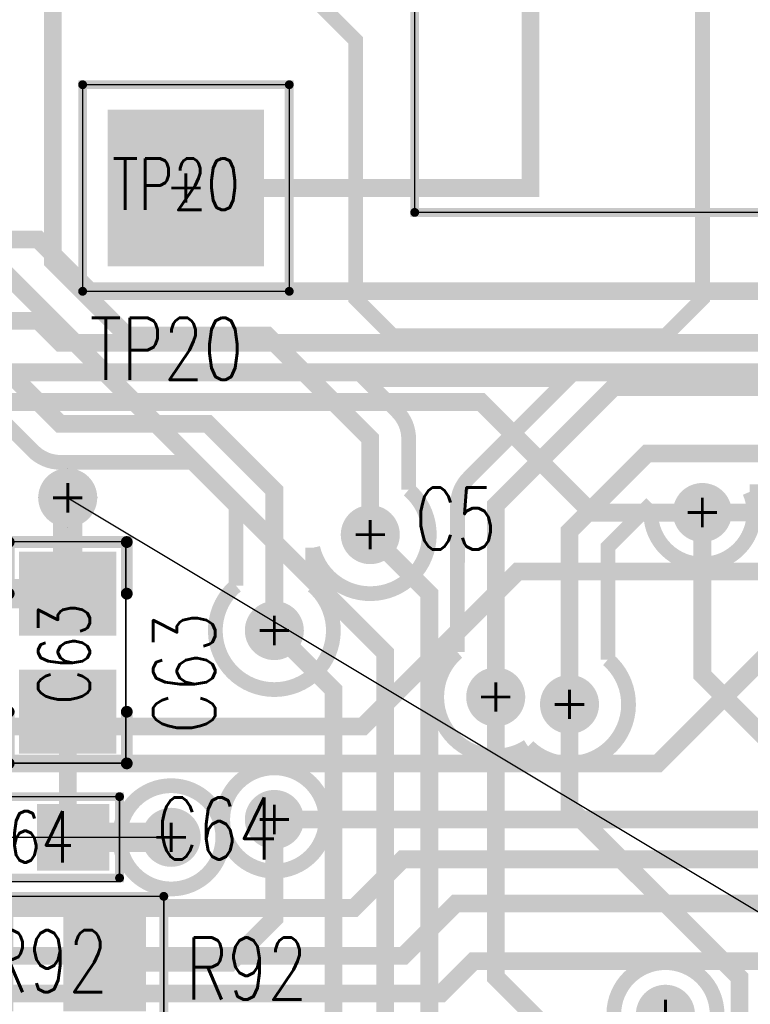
# Model space of a CAD drawing. Extents: x -7.2 to 18.3, y -5.6 to 10.9.
# Tile 51 of 112: x 4.313 to 4.808, y 2.647 to 3.314. Entities that reach past the tile are written whole.
import ezdxf
from ezdxf.enums import TextEntityAlignment as Align

# ---------------------------------------------------------------- set-up
doc = ezdxf.new("R2010")
doc.units = 0
for name, pattern in [('SIG_125', [2, 1, 1]), ('SIG_141', [2, 1, 1]), ('SIG_144', [2, 1, 1]), ('SIG_145', [2, 1, 1]), ('SIG_146', [2, 1, 1]), ('SIG_153', [2, 1, 1]), ('SIG_158', [2, 1, 1]), ('SIG_16', [2, 1, 1]), ('SIG_174', [2, 1, 1]), ('SIG_198', [2, 1, 1]), ('SIG_200', [2, 1, 1]), ('SIG_227', [2, 1, 1]), ('SIG_228', [2, 1, 1]), ('SIG_28', [2, 1, 1]), ('SIG_289', [2, 1, 1]), ('SIG_297', [2, 1, 1]), ('SIG_3', [2, 1, 1]), ('SIG_46', [2, 1, 1]), ('SIG_72', [2, 1, 1])]:
    doc.linetypes.add(name, pattern=pattern)
for name, color, linetype in [('COPPER_01', 1, 'CONTINUOUS'), ('DRIL_NPLTE_THRU_01', 16, 'CONTINUOUS'), ('DRIL_NPLTE_THRU_03', 146, 'CONTINUOUS'), ('DRIL_NPLTE_THRU_04', 176, 'CONTINUOUS'), ('DRIL_PLTE_THRU_01', 16, 'CONTINUOUS'), ('DRIL_PLTE_THRU_03', 146, 'CONTINUOUS'), ('DRIL_PLTE_THRU_04', 176, 'CONTINUOUS'), ('DRIL_SYMBOL', 254, 'CONTINUOUS'), ('LINK_00', 2, 'CONTINUOUS'), ('PADS_BOT', 5, 'CONTINUOUS'), ('PADS_INNER', 1, 'CONTINUOUS'), ('PADS_TOP', 1, 'CONTINUOUS'), ('PADS_XR_131', 3, 'CONTINUOUS'), ('PADS_XR_132', 6, 'CONTINUOUS'), ('PADS_XR_133', 254, 'CONTINUOUS'), ('PART_NAME_123', 255, 'CONTINUOUS'), ('PART_NAME_129', 2, 'CONTINUOUS'), ('PART_TOP_2DLINE_123', 255, 'CONTINUOUS'), ('PART_TOP_2DLINE_129', 2, 'CONTINUOUS'), ('POUR_OUTLINE_03', 130, 'CONTINUOUS'), ('POUR_VIATHERM_03', 130, 'CONTINUOUS'), ('POUR_VOID_03', 130, 'CONTINUOUS'), ('TRACE_01', 1, 'CONTINUOUS'), ('TRACE_03', 130, 'CONTINUOUS'), ('TRACE_04', 5, 'CONTINUOUS'), ('VIAPTS', 56, 'CONTINUOUS')]:
    doc.layers.add(name, color=color, linetype=linetype)
doc.styles.add('W0$001', font='simplex', dxfattribs={"width": 0.75})
doc.styles.add('W0$006', font='simplex', dxfattribs={"width": 0.75})

# ---------------------------------------------------------------- blocks, each defined once
blk = doc.blocks.new('SMOOTH_0$01')
at = {"const_width": 0.005}
blk.add_lwpolyline([(-0.0025, 0, 1), (0.0025, 0, 1)], format="xyb", close=True, dxfattribs=at)
blk = doc.blocks.new('COPPER_270')
at = {"layer": 'COPPER_01', "const_width": 0.01}
blk.add_lwpolyline([(-0.01, -0.06), (0.015, -0.035), (0.325, -0.035), (0.35, -0.01), (0.35, 0.475), (0.375, 0.5), (0.575, 0.5), (0.6, 0.475), (0.6, -0.675), (0.575, -0.7), (0.39, -0.7), (0.365, -0.675), (0.365, -0.5), (0.34, -0.475), (0.175, -0.475), (0.15, -0.45), (0.15, -0.18), (0.125, -0.155), (0.015, -0.155), (-0.01, -0.13)], close=True, dxfattribs=at)
at = {"layer": 'COPPER_01'}
for p in [(0.365, -0.5), (0.365, -0.675), (0.6, -0.675), (0.39, -0.7), (0.575, -0.7)]:
    blk.add_blockref('SMOOTH_0$01', p, dxfattribs=at)
blk = doc.blocks.new('POUR_VOID_85')
at = {"layer": 'POUR_VOID_03', "const_width": 0.01}
blk.add_lwpolyline([(-15.3803, -16.6402, 1), (-15.3103, -16.6402, 1)], format="xyb", close=True, dxfattribs=at)
blk = doc.blocks.new('POUR_VOID_84')
at = {"layer": 'POUR_VOID_03', "const_width": 0.01}
blk.add_lwpolyline([(-15.4502, -16.6523, 1), (-15.3802, -16.6523, 1)], format="xyb", close=True, dxfattribs=at)
blk = doc.blocks.new('POUR_OUTLINE_1')
at = {"layer": 'POUR_OUTLINE_03', "const_width": 0.01}
for points in [[(-14.9751, -16.4182), (-15.02322, -16.4182, -1.348312), (-15.08975, -16.42602), (-15.1193, -16.45557), (-15.1193, -16.5318, -1.036254), (-15.1734, -16.59067, -0.938265), (-15.22128, -16.52678), (-15.2212, -16.42718, -0.198712), (-15.21358, -16.40882), (-15.14697, -16.3422), (-15.28353, -16.3422), (-15.26192, -16.36382, -0.198912), (-15.2543, -16.3822), (-15.2543, -16.4168, -1.384203), (-15.3193, -16.45609), (-15.3193, -16.4818, -2.70758), (-15.3713, -16.4818), (-15.3713, -16.42797), (-15.40107, -16.3982), (-15.4903, -16.3982, -0.198912), (-15.50868, -16.39058), (-15.54868, -16.35058, -0.097964)], [(-16.9501, -17.0562), (-16.7053, -17.0562), (-16.7053, -16.8322), (-16.53504, -16.8322, -0.866026), (-16.46576, -16.8322), (-15.68687, -16.8322), (-15.65848, -16.80382, -0.198912), (-15.6401, -16.7962), (-15.10578, -16.7962, -2.315909), (-15.05482, -16.7962), (-15.0203, -16.7962, -0.198912), (-15.00192, -16.80382)]]:
    blk.add_lwpolyline(points, format="xyb", dxfattribs=at)
for name in ['POUR_VOID_85', 'POUR_VOID_84']:
    blk.add_blockref(name, (0, 0))
blk = doc.blocks.new('POUR_VIATHERM_177')
at = {"layer": 'POUR_VIATHERM_03'}
for points in [[(-15.4853, -16.4022), (-15.4853, -16.4022)], [(-15.5053, -16.4222), (-15.5053, -16.4222)], [(-15.4653, -16.4222), (-15.4653, -16.4222)], [(-15.4853, -16.4422), (-15.4853, -16.4422)]]:
    blk.add_lwpolyline(points, dxfattribs=at)
blk = doc.blocks.new('POUR_HEADER_0')
for name in ['POUR_OUTLINE_1', 'POUR_VIATHERM_177']:
    blk.add_blockref(name, (16.9203, 12.3322))
blk = doc.blocks.new('SMOOTH_0$001')
at = {"const_width": 0.0005}
blk.add_lwpolyline([(-0.00025, 0, 1), (0.00025, 0, 1)], format="xyb", close=True, dxfattribs=at)
blk = doc.blocks.new('SMOOTH_0$006')
at = {"const_width": 0.003}
blk.add_lwpolyline([(-0.0015, 0, 1), (0.0015, 0, 1)], format="xyb", close=True, dxfattribs=at)
blk = doc.blocks.new('PART_BODY_TOP_356')
at = {"layer": 'PART_TOP_2DLINE_123', "const_width": 0.006}
blk.add_lwpolyline([(-0.62008, 0.21654), (-0.62008, -0.21654), (0.62, -0.21654), (0.62, 0.21654)], close=True, dxfattribs=at)
at = {"layer": 'PART_TOP_2DLINE_129', "const_width": 0.001}
blk.add_lwpolyline([(-0.62008, 0.21654), (-0.62008, -0.21654), (0.62008, -0.21654), (0.62008, 0.21654)], close=True, dxfattribs=at)
at = {"layer": 'PART_TOP_2DLINE_123'}
blk.add_blockref('SMOOTH_0$006', (0.62, 0.21654), dxfattribs=at)
at = {"layer": 'PART_TOP_2DLINE_129'}
blk.add_blockref('SMOOTH_0$001', (0.62008, 0.21654), dxfattribs=at)
blk = doc.blocks.new('SYM_TOP_29')
blk.add_blockref('PART_BODY_TOP_356', (0, 0))
blk = doc.blocks.new('PART_TOP_42')
blk.add_blockref('SYM_TOP_29', (0, 0))
at = {"layer": 'PART_NAME_123', "style": 'W0$006', "width": 0.75}
blk.add_text('C5', height=0.042, rotation=180, dxfattribs=at).set_placement((0.62, 0.445))
blk = doc.blocks.new('PART_BODY_TOP_339')
at = {"layer": 'PART_TOP_2DLINE_123', "const_width": 0.006}
blk.add_lwpolyline([(-0.065, -0.02756), (0.065, -0.02756), (0.065, 0.02756), (-0.065, 0.02756)], close=True, dxfattribs=at)
at = {"layer": 'PART_TOP_2DLINE_129', "const_width": 0.001}
blk.add_lwpolyline([(-0.065, -0.03), (0.065, -0.03), (0.065, 0.02756), (-0.065, 0.02756)], close=True, dxfattribs=at)
at = {"layer": 'PART_TOP_2DLINE_123'}
for p in [(-0.065, 0.02756), (0.065, 0.02756), (-0.065, -0.02756), (0.065, -0.02756)]:
    blk.add_blockref('SMOOTH_0$006', p, dxfattribs=at)
at = {"layer": 'PART_TOP_2DLINE_129'}
for p in [(-0.065, 0.02756), (0.065, 0.02756), (-0.065, -0.03), (0.065, -0.03)]:
    blk.add_blockref('SMOOTH_0$001', p, dxfattribs=at)
blk = doc.blocks.new('DRIL_HOLE_0')
blk.add_lwpolyline([(0, 0, 1), (0, 0, 1)], format="xyb", close=True)
blk = doc.blocks.new('PAD_1')
blk.add_lwpolyline([(0, 0, 1), (0, 0, 1)], format="xyb", close=True)
blk = doc.blocks.new('PAD_46')
at = {"const_width": 0.045}
blk.add_lwpolyline([(-0.0245, 0), (0.0245, 0)], dxfattribs=at)
blk = doc.blocks.new('PAD_47')
at = {"const_width": 0.039}
blk.add_lwpolyline([(-0.0215, 0), (0.0215, 0)], dxfattribs=at)
blk = doc.blocks.new('STK_TOP_14')
at = {"layer": 'DRIL_PLTE_THRU_01'}
blk.add_blockref('DRIL_HOLE_0', (0, 0), dxfattribs=at)
at = {"layer": 'DRIL_PLTE_THRU_03'}
blk.add_blockref('DRIL_HOLE_0', (0, 0), dxfattribs=at)
at = {"layer": 'DRIL_PLTE_THRU_04'}
blk.add_blockref('DRIL_HOLE_0', (0, 0), dxfattribs=at)
at = {"layer": 'PADS_BOT'}
blk.add_blockref('PAD_1', (0, 0), dxfattribs=at)
at = {"layer": 'PADS_INNER'}
blk.add_blockref('PAD_1', (0, 0), dxfattribs=at)
at = {"layer": 'PADS_TOP'}
blk.add_blockref('PAD_47', (0, 0), dxfattribs=at)
at = {"layer": 'PADS_XR_131'}
blk.add_blockref('PAD_46', (0, 0), dxfattribs=at)
at = {"layer": 'PADS_XR_133'}
blk.add_blockref('PAD_47', (0, 0), dxfattribs=at)
blk = doc.blocks.new('SYM_TOP_12')
for name, p in [('PART_BODY_TOP_339', (0, 0)), ('STK_TOP_14', (-0.0335, 0)), ('STK_TOP_14', (0.0335, 0))]:
    blk.add_blockref(name, p)
blk = doc.blocks.new('PART_TOP_155')
blk.add_blockref('SYM_TOP_12', (0, 0))
at = {"layer": 'PART_NAME_123', "style": 'W0$006', "width": 0.75}
blk.add_text('C64', height=0.042, dxfattribs=at).set_placement((0.09, -0.015))
at = {"layer": 'PART_NAME_129', "style": 'W0$001', "width": 0.75}
blk.add_text('C64', height=0.035, dxfattribs=at).set_placement((0, 0.00033), align=Align.MIDDLE_CENTER)
blk = doc.blocks.new('SMOOTH_0$008')
at = {"const_width": 0.004}
blk.add_lwpolyline([(-0.002, 0, 1), (0.002, 0, 1)], format="xyb", close=True, dxfattribs=at)
blk = doc.blocks.new('PART_BODY_TOP_371')
at = {"layer": 'PART_TOP_2DLINE_123', "const_width": 0.008}
for points in [[(-0.04, -0.04), (-0.075, -0.04), (-0.075, 0.04), (-0.04, 0.04)], [(0.04, 0.04), (0.075, 0.04), (0.075, -0.04), (0.04, -0.04)]]:
    blk.add_lwpolyline(points, dxfattribs=at)
at = {"layer": 'PART_TOP_2DLINE_129', "const_width": 0.001}
blk.add_lwpolyline([(0.0752, 0.03937), (0.0752, -0.03937), (-0.0748, -0.03937), (-0.0748, 0.03937)], close=True, dxfattribs=at)
at = {"layer": 'PART_TOP_2DLINE_123'}
for p in [(-0.075, 0.04), (-0.04, 0.04), (0.04, 0.04), (0.075, 0.04), (-0.075, -0.04), (-0.04, -0.04), (0.04, -0.04), (0.075, -0.04)]:
    blk.add_blockref('SMOOTH_0$008', p, dxfattribs=at)
at = {"layer": 'PART_TOP_2DLINE_129'}
for p in [(-0.0748, 0.03937), (0.0752, 0.03937), (-0.0748, -0.03937), (0.0752, -0.03937)]:
    blk.add_blockref('SMOOTH_0$001', p, dxfattribs=at)
blk = doc.blocks.new('PAD_90')
at = {"const_width": 0.057}
blk.add_lwpolyline([(-0.033, 0), (0.033, 0)], dxfattribs=at)
blk = doc.blocks.new('PAD_91')
at = {"const_width": 0.051}
blk.add_lwpolyline([(-0.03, 0), (0.03, 0)], dxfattribs=at)
blk = doc.blocks.new('STK_TOP_54')
at = {"layer": 'DRIL_PLTE_THRU_01'}
blk.add_blockref('DRIL_HOLE_0', (0, 0), dxfattribs=at)
at = {"layer": 'DRIL_PLTE_THRU_03'}
blk.add_blockref('DRIL_HOLE_0', (0, 0), dxfattribs=at)
at = {"layer": 'DRIL_PLTE_THRU_04'}
blk.add_blockref('DRIL_HOLE_0', (0, 0), dxfattribs=at)
at = {"layer": 'PADS_BOT'}
blk.add_blockref('PAD_1', (0, 0), dxfattribs=at)
at = {"layer": 'PADS_INNER'}
blk.add_blockref('PAD_1', (0, 0), dxfattribs=at)
at = {"layer": 'PADS_TOP', "rotation": 90}
blk.add_blockref('PAD_91', (0, 0), dxfattribs=at)
at = {"layer": 'PADS_XR_131', "rotation": 90}
blk.add_blockref('PAD_90', (0, 0), dxfattribs=at)
at = {"layer": 'PADS_XR_133', "rotation": 90}
blk.add_blockref('PAD_91', (0, 0), dxfattribs=at)
blk = doc.blocks.new('SYM_TOP_44')
for name, p in [('STK_TOP_54', (-0.04, 0)), ('STK_TOP_54', (0.04, 0)), ('PART_BODY_TOP_371', (0, 0))]:
    blk.add_blockref(name, p)
blk = doc.blocks.new('PART_TOP_176')
blk.add_blockref('SYM_TOP_44', (0, 0))
at = {"layer": 'PART_NAME_123', "style": 'W0$006', "width": 0.75}
blk.add_text('C63', height=0.042, dxfattribs=at).set_placement((-0.055, -0.1))
at = {"layer": 'PART_NAME_129', "style": 'W0$001', "width": 0.75}
blk.add_text('C63', height=0.035, dxfattribs=at).set_placement((-0.035, -0.015))
blk = doc.blocks.new('PART_BODY_TOP_337')
at = {"layer": 'PART_TOP_2DLINE_123', "const_width": 0.006}
blk.add_lwpolyline([(0.085, 0.045), (0.085, -0.045), (-0.085, -0.045), (-0.085, 0.045)], close=True, dxfattribs=at)
at = {"layer": 'PART_TOP_2DLINE_129', "const_width": 0.001}
blk.add_lwpolyline([(0.085, 0.045), (0.085, -0.045), (-0.085, -0.045), (-0.085, 0.045)], close=True, dxfattribs=at)
at = {"layer": 'PART_TOP_2DLINE_123'}
for p in [(-0.085, 0.045), (0.085, 0.045), (-0.085, -0.045), (0.085, -0.045)]:
    blk.add_blockref('SMOOTH_0$006', p, dxfattribs=at)
at = {"layer": 'PART_TOP_2DLINE_129'}
for p in [(-0.085, 0.045), (0.085, 0.045), (-0.085, -0.045), (0.085, -0.045)]:
    blk.add_blockref('SMOOTH_0$001', p, dxfattribs=at)
blk = doc.blocks.new('PAD_37')
at = {"const_width": 0.056}
blk.add_lwpolyline([(-0.033, 0), (0.033, 0)], dxfattribs=at)
blk = doc.blocks.new('PAD_38')
at = {"const_width": 0.05}
blk.add_lwpolyline([(-0.03, 0), (0.03, 0)], dxfattribs=at)
blk = doc.blocks.new('STK_TOP_10')
at = {"layer": 'DRIL_NPLTE_THRU_01'}
blk.add_blockref('DRIL_HOLE_0', (0, 0), dxfattribs=at)
at = {"layer": 'DRIL_NPLTE_THRU_03'}
blk.add_blockref('DRIL_HOLE_0', (0, 0), dxfattribs=at)
at = {"layer": 'DRIL_NPLTE_THRU_04'}
blk.add_blockref('DRIL_HOLE_0', (0, 0), dxfattribs=at)
at = {"layer": 'PADS_BOT'}
blk.add_blockref('PAD_1', (0, 0), dxfattribs=at)
at = {"layer": 'PADS_INNER'}
blk.add_blockref('PAD_1', (0, 0), dxfattribs=at)
at = {"layer": 'PADS_TOP', "rotation": 90}
blk.add_blockref('PAD_38', (0, 0), dxfattribs=at)
at = {"layer": 'PADS_XR_131', "rotation": 90}
blk.add_blockref('PAD_37', (0, 0), dxfattribs=at)
at = {"layer": 'PADS_XR_133', "rotation": 90}
blk.add_blockref('PAD_38', (0, 0), dxfattribs=at)
blk = doc.blocks.new('SYM_TOP_10')
for name, p in [('STK_TOP_10', (-0.045, 0)), ('STK_TOP_10', (0.045, 0)), ('PART_BODY_TOP_337', (0, 0))]:
    blk.add_blockref(name, p)
blk = doc.blocks.new('PART_TOP_342')
blk.add_blockref('SYM_TOP_10', (0, 0))
at = {"layer": 'PART_NAME_123', "style": 'W0$006', "width": 0.75}
blk.add_text('R92', height=0.042, rotation=180, dxfattribs=at).set_placement((-0.0999, 0.0249))
at = {"layer": 'PART_NAME_129', "style": 'W0$001', "width": 0.75}
blk.add_text('R92', height=0.042, rotation=180, dxfattribs=at).set_placement((0.0351, 0.0199))
blk = doc.blocks.new('PART_BODY_TOP_366')
at = {"layer": 'PART_TOP_2DLINE_123', "const_width": 0.006}
blk.add_lwpolyline([(-0.07, -0.07), (-0.07, 0.07), (0.07, 0.07), (0.07, -0.07)], close=True, dxfattribs=at)
at = {"layer": 'PART_TOP_2DLINE_129', "const_width": 0.001}
blk.add_lwpolyline([(-0.07, -0.07), (-0.07, 0.07), (0.07, 0.07), (0.07, -0.07)], close=True, dxfattribs=at)
at = {"layer": 'PART_TOP_2DLINE_123'}
for p in [(-0.07, 0.07), (0.07, 0.07), (-0.07, -0.07), (0.07, -0.07)]:
    blk.add_blockref('SMOOTH_0$006', p, dxfattribs=at)
at = {"layer": 'PART_TOP_2DLINE_129'}
for p in [(-0.07, 0.07), (0.07, 0.07), (-0.07, -0.07), (0.07, -0.07)]:
    blk.add_blockref('SMOOTH_0$001', p, dxfattribs=at)
blk = doc.blocks.new('DRIL_SYMBOL_0$063')
at = {"layer": 'DRIL_SYMBOL', "const_width": 0.002}
for points in [[(0, -0.01), (0, 0.01)], [(-0.01, 0), (0.01, 0)]]:
    blk.add_lwpolyline(points, dxfattribs=at)
blk = doc.blocks.new('DRIL_HOLE_0$063')
at = {"const_width": 0.0315}
blk.add_lwpolyline([(-0.01575, 0, 1), (0.01575, 0, 1)], format="xyb", close=True, dxfattribs=at)
blk.add_blockref('DRIL_SYMBOL_0$063', (0, 0))
blk = doc.blocks.new('PAD_79')
at = {"const_width": 0.1}
blk.add_lwpolyline([(-0.05, 0), (0.05, 0)], dxfattribs=at)
blk = doc.blocks.new('PAD_80')
at = {"const_width": 0.106}
blk.add_lwpolyline([(-0.053, 0), (0.053, 0)], dxfattribs=at)
blk = doc.blocks.new('STK_TOP_47')
at = {"layer": 'DRIL_PLTE_THRU_01'}
blk.add_blockref('DRIL_HOLE_0$063', (0, 0), dxfattribs=at)
at = {"layer": 'DRIL_PLTE_THRU_03'}
blk.add_blockref('DRIL_HOLE_0$063', (0, 0), dxfattribs=at)
at = {"layer": 'DRIL_PLTE_THRU_04'}
blk.add_blockref('DRIL_HOLE_0$063', (0, 0), dxfattribs=at)
at = {"layer": 'PADS_BOT'}
blk.add_blockref('PAD_79', (0, 0), dxfattribs=at)
at = {"layer": 'PADS_INNER'}
blk.add_blockref('PAD_79', (0, 0), dxfattribs=at)
at = {"layer": 'PADS_TOP'}
blk.add_blockref('PAD_79', (0, 0), dxfattribs=at)
at = {"layer": 'PADS_XR_131'}
blk.add_blockref('PAD_80', (0, 0), dxfattribs=at)
at = {"layer": 'PADS_XR_132'}
blk.add_blockref('PAD_80', (0, 0), dxfattribs=at)
blk = doc.blocks.new('SYM_TOP_39')
for name in ['PART_BODY_TOP_366', 'STK_TOP_47']:
    blk.add_blockref(name, (0, 0))
blk = doc.blocks.new('PART_TOP_398')
blk.add_blockref('SYM_TOP_39', (0, 0))
at = {"layer": 'PART_NAME_123', "style": 'W0$006', "width": 0.75}
blk.add_text('TP20', height=0.042, dxfattribs=at).set_placement((-0.0651, -0.1299))
at = {"layer": 'PART_NAME_129', "style": 'W0$001', "width": 0.75}
blk.add_text('TP20', height=0.035, dxfattribs=at).set_placement((-0.0501, -0.0149))
blk = doc.blocks.new('SMOOTH_0$012')
at = {"const_width": 0.006}
blk.add_lwpolyline([(-0.003, 0, 1), (0.003, 0, 1)], format="xyb", close=True, dxfattribs=at)
blk = doc.blocks.new('SMOOTH_0$02')
at = {"const_width": 0.01}
blk.add_lwpolyline([(-0.005, 0, 1), (0.005, 0, 1)], format="xyb", close=True, dxfattribs=at)
blk = doc.blocks.new('DRIL_SYMBOL_0$018')
at = {"layer": 'DRIL_SYMBOL', "const_width": 0.002}
for points in [[(0, -0.01), (0, 0.01)], [(-0.01, 0), (0.01, 0)]]:
    blk.add_lwpolyline(points, dxfattribs=at)
blk = doc.blocks.new('DRIL_HOLE_0$018')
at = {"const_width": 0.009}
blk.add_lwpolyline([(-0.0045, 0, 1), (0.0045, 0, 1)], format="xyb", close=True, dxfattribs=at)
blk.add_blockref('DRIL_SYMBOL_0$018', (0, 0))
blk = doc.blocks.new('PAD_138')
at = {"const_width": 0.02}
blk.add_lwpolyline([(0, -0.01, 1), (0, 0.01, 1)], format="xyb", close=True, dxfattribs=at)
blk = doc.blocks.new('STK_TOP_4')
at = {"layer": 'DRIL_PLTE_THRU_01'}
blk.add_blockref('DRIL_HOLE_0$018', (0, 0), dxfattribs=at)
at = {"layer": 'DRIL_PLTE_THRU_03'}
blk.add_blockref('DRIL_HOLE_0$018', (0, 0), dxfattribs=at)
at = {"layer": 'DRIL_PLTE_THRU_04'}
blk.add_blockref('DRIL_HOLE_0$018', (0, 0), dxfattribs=at)
at = {"layer": 'PADS_BOT'}
blk.add_blockref('PAD_138', (0, 0), dxfattribs=at)
at = {"layer": 'PADS_INNER'}
blk.add_blockref('PAD_138', (0, 0), dxfattribs=at)
at = {"layer": 'PADS_TOP'}
blk.add_blockref('PAD_138', (0, 0), dxfattribs=at)
blk = doc.blocks.new('SYM_TOP_2')
blk.add_blockref('STK_TOP_4', (0, 0))

msp = doc.modelspace()

# ---------------------------------------------------------------- linework, layer by layer
at = {"layer": 'LINK_00', "linetype": 'SIG_153'}
msp.add_line((4.3451, 2.99), (5.177, 2.491), dxfattribs=at)
at = {"layer": 'LINK_00', "linetype": 'SIG_16'}
msp.add_line((4.2252, 2.7599), (4.4152, 2.7599), dxfattribs=at)
at = {"layer": 'TRACE_01', "linetype": 'SIG_3', "const_width": 0.012}
msp.add_lwpolyline([(4.4252, 3.1999), (4.6587, 3.1999), (4.6587, 3.3999)], dxfattribs=at)
at = {"layer": 'TRACE_01', "linetype": 'SIG_227', "const_width": 0.012}
msp.add_lwpolyline([(4.5002, 2.4999), (4.5002, 2.5501), (4.5601, 2.61), (4.5601, 2.885), (4.2901, 3.155), (3.8201, 3.155)], dxfattribs=at)
at = {"layer": 'TRACE_01', "linetype": 'SIG_153', "const_width": 0.02}
for points in [[(4.3451, 2.925), (4.3451, 2.99)], [(4.2322, 2.9219), (4.2353, 2.925), (4.3451, 2.925)]]:
    msp.add_lwpolyline(points, dxfattribs=at)
at = {"layer": 'TRACE_01', "linetype": 'SIG_158', "const_width": 0.012}
msp.add_lwpolyline([(5.01, 2.5165), (4.9815, 2.545), (4.965, 2.545), (4.83, 2.68), (4.83, 2.815), (4.7751, 2.8699), (4.7751, 2.98)], dxfattribs=at)
at = {"layer": 'TRACE_01', "linetype": 'SIG_72', "const_width": 0.012}
msp.add_lwpolyline([(3.6701, 1.595), (3.6701, 1.76), (3.8051, 1.895), (3.8051, 1.93), (3.8601, 1.985), (3.8601, 2.12), (4.0051, 2.265), (4.6151, 2.265), (4.6501, 2.3), (4.6501, 2.535), (4.5901, 2.595), (4.5901, 2.925), (4.5501, 2.965)], dxfattribs=at)
at = {"layer": 'TRACE_01', "linetype": 'SIG_228', "const_width": 0.012}
msp.add_lwpolyline([(4.4002, 2.3999), (4.4501, 2.4498), (4.4501, 2.56), (4.5251, 2.635), (4.5251, 2.86), (4.4851, 2.9)], dxfattribs=at)
at = {"layer": 'TRACE_01', "linetype": 'SIG_198', "const_width": 0.012}
msp.add_lwpolyline([(4.7002, 2.4999), (4.7002, 2.6), (4.6351, 2.6651), (4.6351, 2.855)], dxfattribs=at)
at = {"layer": 'TRACE_01', "linetype": 'SIG_200', "const_width": 0.012}
msp.add_lwpolyline([(4.8002, 2.4999), (4.8002, 2.6649), (4.6851, 2.78), (4.6851, 2.85)], dxfattribs=at)
at = {"layer": 'TRACE_01', "linetype": 'SIG_16'}
for points, const_width in [([(4.3487, 2.7599), (4.3451, 2.7635), (4.3451, 2.845)], 0.012), ([(4.4152, 2.7599), (4.3487, 2.7599)], 0.02)]:
    msp.add_lwpolyline(points, dxfattribs=dict(at, const_width=const_width))
at = {"layer": 'TRACE_01', "linetype": 'SIG_46', "const_width": 0.012}
msp.add_lwpolyline([(4.3702, 2.6749), (4.4551, 2.6749), (4.4851, 2.7049), (4.4851, 2.772)], dxfattribs=at)
at = {"layer": 'TRACE_03', "linetype": 'SIG_72', "const_width": 0.012}
msp.add_lwpolyline([(4.5501, 2.965), (4.5501, 3.03), (4.4801, 3.1), (4.3851, 3.1), (4.3351, 3.15), (4.3351, 3.33), (4.2501, 3.415), (4.1451, 3.415), (4.1051, 3.455), (4.1051, 4.695), (4.0601, 4.74), (4.0101, 4.74), (3.9451, 4.805), (3.9451, 6.275), (3.8801, 6.34), (3.8801, 6.89)], dxfattribs=at)
at = {"layer": 'TRACE_03', "linetype": 'SIG_228', "const_width": 0.012}
msp.add_lwpolyline([(4.4851, 2.9), (4.4851, 2.995), (4.4401, 3.04), (4.3401, 3.04), (4.3001, 3.08), (4.3001, 3.285), (4.2151, 3.37), (4.0802, 3.37), (3.9902, 3.46), (3.9902, 4.1475), (3.8175, 4.3202), (3.8175, 4.5575), (3.675, 4.7)], dxfattribs=at)
at = {"layer": 'TRACE_03', "linetype": 'SIG_198', "const_width": 0.012}
msp.add_lwpolyline([(4.6351, 2.855), (4.6352, 2.985), (4.7152, 3.065), (4.8353, 3.065), (5.8253, 4.055), (6.3901, 4.055), (6.45, 4.1149), (6.45, 4.1747), (6.5802, 4.3049)], dxfattribs=at)
at = {"layer": 'TRACE_03', "linetype": 'SIG_200', "const_width": 0.012}
msp.add_lwpolyline([(4.6851, 2.85), (4.6851, 2.9674), (4.7377, 3.02), (4.8553, 3.02), (5.8453, 4.01), (6.5801, 4.01), (6.5802, 4.0149)], dxfattribs=at)
at = {"layer": 'TRACE_04', "linetype": 'SIG_145', "const_width": 0.012}
msp.add_lwpolyline([(2.29, 3.03), (2.93, 3.03), (3.015, 3.115), (3.88, 3.115), (3.93, 3.165), (4.325, 3.165), (4.36, 3.13), (4.99, 3.13), (5.015, 3.155), (5.125, 3.155)], dxfattribs=at)
at = {"layer": 'TRACE_04', "linetype": 'SIG_28', "const_width": 0.012}
msp.add_lwpolyline([(3.9502, 3.1099), (4.3252, 3.1099), (4.3401, 3.095), (5.19, 3.095), (5.22, 3.125), (5.41, 3.125)], dxfattribs=at)
at = {"layer": 'TRACE_04', "linetype": 'SIG_146', "const_width": 0.012}
msp.add_lwpolyline([(2.645, 2.93), (2.87, 2.93), (3.03, 3.09), (3.85, 3.09), (3.88, 3.06), (3.995, 3.06), (4.01, 3.075), (5.34, 3.075)], dxfattribs=at)
at = {"layer": 'TRACE_04', "linetype": 'SIG_158', "const_width": 0.012}
for points in [[(3.8701, 2.9799), (3.9601, 2.9799), (4.0351, 3.0549), (4.6252, 3.0549), (4.7002, 2.9799), (4.775, 2.9799), (4.7751, 2.98)], [(4.7751, 2.98), (4.8201, 2.98), (4.8701, 3.03), (5.8951, 3.03), (5.9851, 2.94), (6.7303, 2.94), (6.7902, 2.9999)]]:
    msp.add_lwpolyline(points, dxfattribs=at)
at = {"layer": 'TRACE_04', "linetype": 'SIG_141', "const_width": 0.012}
msp.add_lwpolyline([(3.8101, 2.86), (4.1201, 2.86), (4.1451, 2.835), (4.5451, 2.835), (4.6501, 2.94), (4.8351, 2.94), (4.8851, 2.99), (5.3801, 2.99), (5.5551, 2.815), (6.0151, 2.815)], dxfattribs=at)
at = {"layer": 'TRACE_04', "linetype": 'SIG_144', "const_width": 0.012}
msp.add_lwpolyline([(3.8051, 2.77), (4.1401, 2.77), (4.1801, 2.81), (4.7451, 2.81), (4.8951, 2.96), (5.3701, 2.96), (5.5501, 2.78), (6.1051, 2.78)], dxfattribs=at)
at = {"layer": 'TRACE_04', "linetype": 'SIG_46', "const_width": 0.012}
msp.add_lwpolyline([(4.4851, 2.772), (4.948, 2.772), (4.995, 2.725), (5.195, 2.725), (5.22, 2.75), (5.325, 2.75), (5.3625, 2.7125), (5.365, 2.715), (5.5801, 2.715)], dxfattribs=at)
at = {"layer": 'TRACE_04', "linetype": 'SIG_289', "const_width": 0.012}
msp.add_lwpolyline([(2.02, 2.67), (2.946, 2.67), (2.976, 2.64), (3.425, 2.64), (3.46, 2.605), (3.649, 2.605), (3.756, 2.712), (4.539, 2.712), (4.572, 2.745), (4.935, 2.745), (4.98, 2.7), (5.13, 2.7), (5.175, 2.655), (5.675, 2.655), (5.7, 2.68), (6.76, 2.68)], dxfattribs=at)
at = {"layer": 'TRACE_04', "linetype": 'SIG_297', "const_width": 0.012}
msp.add_lwpolyline([(2.1, 2.616), (2.244, 2.616), (2.268, 2.64), (2.928, 2.64), (2.952, 2.616), (3.384, 2.616), (3.42, 2.58), (3.68, 2.58), (3.7795, 2.6795), (4.5725, 2.6795), (4.608, 2.715), (4.925, 2.715), (4.965, 2.675), (5.08, 2.675), (5.125, 2.63), (5.69, 2.63), (5.715, 2.655), (6.025, 2.655), (6.165, 2.515)], dxfattribs=at)
at = {"layer": 'TRACE_04', "linetype": 'SIG_174', "const_width": 0.012}
msp.add_lwpolyline([(3.33, 2.575), (3.36, 2.575), (3.379, 2.556), (3.716, 2.556), (3.814, 2.654), (4.598, 2.654), (4.62, 2.676), (4.908, 2.676), (4.984, 2.6), (5.72, 2.6), (5.736, 2.616), (5.7951, 2.616)], dxfattribs=at)

# ---------------------------------------------------------------- block references
at = {"linetype": 'SIG_153'}
msp.add_blockref('POUR_HEADER_0', (2.9101, 7.08), dxfattribs=at)
at = {"linetype": 'SIG_3'}
msp.add_blockref('COPPER_270', (4.1752, 3.7999), dxfattribs=at)
for name, p, rotation in [('PART_TOP_42', (5.2002, 3.3999), 180), ('PART_TOP_176', (4.3451, 2.885), 90), ('PART_TOP_342', (4.3252, 2.6749), 180)]:
    msp.add_blockref(name, p, dxfattribs=dict(rotation=rotation))
for name, p in [('PART_TOP_398', (4.4252, 3.1999)), ('PART_TOP_155', (4.3152, 2.7599))]:
    msp.add_blockref(name, p)
at = {"layer": 'TRACE_01'}
for name, p in [('SMOOTH_0$012', (4.4252, 3.1999)), ('SMOOTH_0$012', (4.6587, 3.1999)), ('SMOOTH_0$02', (4.3451, 2.99)), ('SMOOTH_0$012', (4.7751, 2.98)), ('SMOOTH_0$012', (4.5501, 2.965)), ('SMOOTH_0$02', (4.3451, 2.925)), ('SMOOTH_0$02', (4.3451, 2.925)), ('SMOOTH_0$012', (4.5901, 2.925)), ('SMOOTH_0$012', (4.4851, 2.9)), ('SMOOTH_0$012', (4.5601, 2.885)), ('SMOOTH_0$012', (4.7751, 2.8699)), ('SMOOTH_0$012', (4.5251, 2.86)), ('SMOOTH_0$012', (4.6351, 2.855)), ('SMOOTH_0$012', (4.6851, 2.85)), ('SMOOTH_0$012', (4.3451, 2.845)), ('SMOOTH_0$012', (4.6851, 2.78)), ('SMOOTH_0$012', (4.4851, 2.772)), ('SMOOTH_0$02', (4.3487, 2.7599)), ('SMOOTH_0$012', (4.3451, 2.7635)), ('SMOOTH_0$02', (4.4152, 2.7599)), ('SMOOTH_0$012', (4.3487, 2.7599)), ('SMOOTH_0$012', (4.4851, 2.7049)), ('SMOOTH_0$012', (4.3702, 2.6749)), ('SMOOTH_0$012', (4.4551, 2.6749)), ('SMOOTH_0$012', (4.6351, 2.6651)), ('SMOOTH_0$012', (4.8002, 2.6649))]:
    msp.add_blockref(name, p, dxfattribs=at)
at = {"layer": 'TRACE_03'}
for p in [(4.3351, 3.15), (4.3851, 3.1), (4.4801, 3.1), (4.7152, 3.065), (4.3401, 3.04), (4.4401, 3.04), (4.5501, 3.03), (4.7377, 3.02), (4.4851, 2.995), (4.6352, 2.985), (4.5501, 2.965), (4.6851, 2.9674), (4.4851, 2.9), (4.6351, 2.855), (4.6851, 2.85)]:
    msp.add_blockref('SMOOTH_0$012', p, dxfattribs=at)
at = {"layer": 'TRACE_04'}
for p in [(4.325, 3.165), (4.36, 3.13), (4.3252, 3.1099), (4.3401, 3.095), (4.6252, 3.0549), (4.7002, 2.9799), (4.775, 2.9799), (4.7751, 2.98), (4.7751, 2.98), (4.6501, 2.94), (4.5451, 2.835), (4.7451, 2.81), (4.4851, 2.772), (4.572, 2.745), (4.539, 2.712), (4.608, 2.715), (4.5725, 2.6795), (4.62, 2.676), (4.598, 2.654)]:
    msp.add_blockref('SMOOTH_0$012', p, dxfattribs=at)
at = {"layer": 'VIAPTS', "linetype": 'SIG_153'}
msp.add_blockref('SYM_TOP_2', (4.3451, 2.99), dxfattribs=at)
at = {"layer": 'VIAPTS', "linetype": 'SIG_158'}
msp.add_blockref('SYM_TOP_2', (4.7751, 2.98), dxfattribs=at)
at = {"layer": 'VIAPTS', "linetype": 'SIG_72'}
msp.add_blockref('SYM_TOP_2', (4.5501, 2.965), dxfattribs=at)
at = {"layer": 'VIAPTS', "linetype": 'SIG_228'}
msp.add_blockref('SYM_TOP_2', (4.4851, 2.9), dxfattribs=at)
at = {"layer": 'VIAPTS', "linetype": 'SIG_198'}
msp.add_blockref('SYM_TOP_2', (4.6351, 2.855), dxfattribs=at)
at = {"layer": 'VIAPTS', "linetype": 'SIG_200'}
msp.add_blockref('SYM_TOP_2', (4.6851, 2.85), dxfattribs=at)
at = {"layer": 'VIAPTS', "linetype": 'SIG_46'}
msp.add_blockref('SYM_TOP_2', (4.4851, 2.772), dxfattribs=at)
at = {"layer": 'VIAPTS', "linetype": 'SIG_16'}
msp.add_blockref('SYM_TOP_2', (4.4152, 2.7599), dxfattribs=at)
at = {"layer": 'VIAPTS', "linetype": 'SIG_125'}
msp.add_blockref('SYM_TOP_2', (4.7501, 2.64), dxfattribs=at)

doc.saveas('drawing.dxf')
